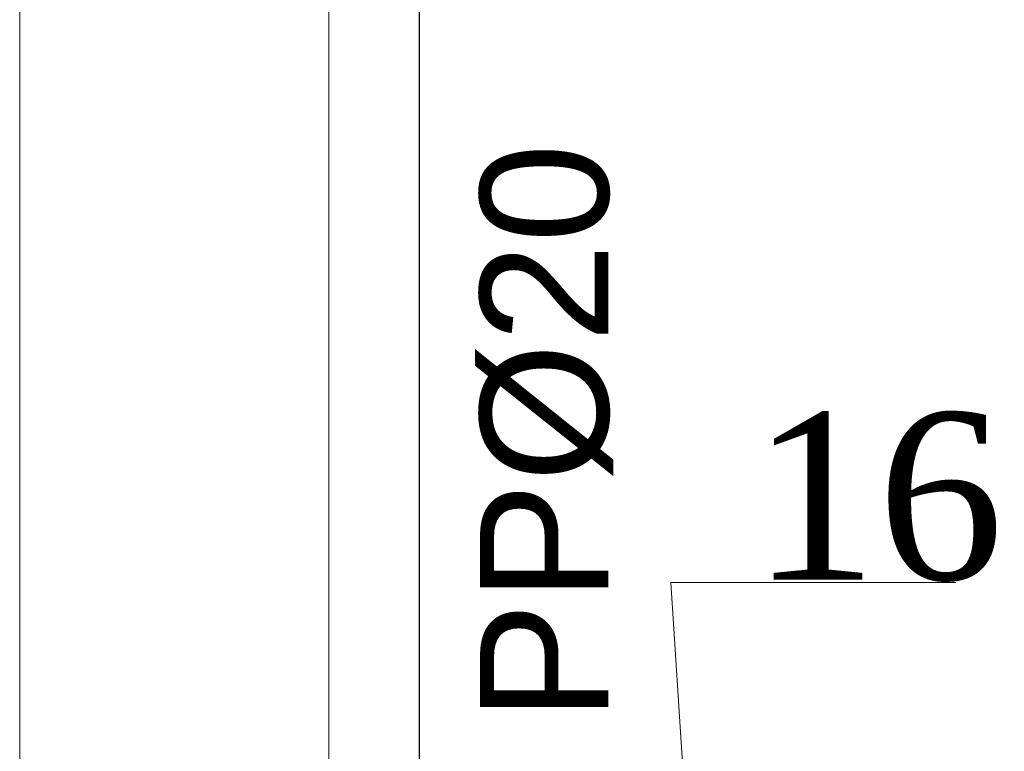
# Model space of a CAD drawing. Header units: centimetres. Extents: x -122 to 72759, y 3298 to 43172.
# Tile 203 of 243: x 31533 to 31610, y 17274 to 17331. Entities that reach past the tile are written whole.
import ezdxf
from ezdxf import colors
from ezdxf.entities.mleader import LeaderData, LeaderLine
from ezdxf.math import Vec2, Vec3

# ---------------------------------------------------------------- set-up
doc = ezdxf.new("R2010")
doc.units = ezdxf.units.CM
doc.header["$MEASUREMENT"] = 0
doc.layers.get('0').update_dxf_attribs({"lineweight": 5})
for name, color, linetype, lineweight in [('IS_Text_Odbiornikow_Therm', 7, 'Continuous', 5), ('IS_Woda-PODSTROPEM-WZ', 140, 'Continuous', 30), ('ZZZ_Xref', 7, 'Continuous', 5)]:
    doc.layers.add(name, color=color, linetype=linetype, lineweight=lineweight)
doc.styles.add('IS_KS_wewn_opis', font='ARIALN.TTF', dxfattribs={"width": 0.8, "height": 18})
doc.styles.get("Standard").update_dxf_attribs({"font": 'ARIAL.TTF'})

# ---------------------------------------------------------------- blocks, each defined once
blk = doc.blocks.new('_ClosedBlank')
at = {"color": 0, "linetype": 'ByBlock', "lineweight": -2}
for p, q in [((-1, 0.167), (0, 0)), ((-1, 0.167), (-1, -0.167)), ((0, 0), (-1, -0.167))]:
    blk.add_line(p, q, dxfattribs=at)

msp = doc.modelspace()

# ---------------------------------------------------------------- linework, layer by layer
at = {"layer": 'IS_Woda-PODSTROPEM-WZ'}
msp.add_line((31564.01216, 17393.63232), (31564.01216, 17252.95344), dxfattribs=at)
at = {"layer": 'ZZZ_Xref'}
msp.add_lwpolyline([(31556.95846, 17128.85237), (31532.9004, 17128.85237), (31532.9004, 17405.29046), (31556.95846, 17405.29046)], close=True, dxfattribs=at)

# ---------------------------------------------------------------- texts
at = {"layer": 'IS_Text_Odbiornikow_Therm', "lineweight": 5, "insert": (31568.74185, 17276.72095), "char_height": 10, "width": 55.851621, "attachment_point": 1, "rotation": 90}
msp.add_mtext('PP%%C20', dxfattribs=at)

# ---------------------------------------------------------------- leaders
at = {"layer": 'IS_Text_Odbiornikow_Therm', "lineweight": 5}
ml = msp.add_multileader_mtext('Standard', dxfattribs=at)
ml.set_content('{\\W1;\\fTimes New Roman|b0|i0|c0|p0;16}', color=256, style='IS_KS_wewn_opis')
ml.set_leader_properties(color=256, linetype='ByLayer', lineweight=-1)
ml.set_arrow_properties(name='CLOSEDBLANK')
ml.build(insert=Vec2(0, 0))
ml.multileader.update_dxf_attribs({"text_left_attachment_type": 6, "text_right_attachment_type": 6, "dogleg_length": 5.01811, "arrow_head_size": 6.27263})
ctx = ml.context
ctx.base_point, ctx.char_height, ctx.arrow_head_size, ctx.landing_gap_size, ctx.plane_origin = Vec3(31588.61853, 17287.57087), 13, 6.27263, 1.25453, Vec3(31456.95463, 17152.64287)
ctx.left_attachment, ctx.right_attachment = 6, 6
notes = []
notes.append((ctx, [(1, (1, 1, 0), (31583.60043, 17287.57087), (1, 0), 5.01811, [(0, [(31585.09731, 17264.44657)], 0, [])])]))
ctx.mtext.insert, ctx.mtext.flow_direction = Vec3(31589.87306, 17300.79582), 5
for ctx, leaders in notes:
    for number, flags, end, landing, length, lines in leaders:
        leader = LeaderData()
        leader.index, (leader.has_last_leader_line, leader.has_dogleg_vector, leader.attachment_direction) = number, flags
        leader.last_leader_point, leader.dogleg_vector, leader.dogleg_length = Vec3(end), Vec3(landing), length
        for number, points, colour, breaks in lines:
            line = LeaderLine()
            line.index, line.vertices, line.color, line.breaks = number, Vec3.list(points), colors.encode_raw_color(colour), breaks
            leader.lines.append(line)
        ctx.leaders.append(leader)

doc.saveas('drawing.dxf')
